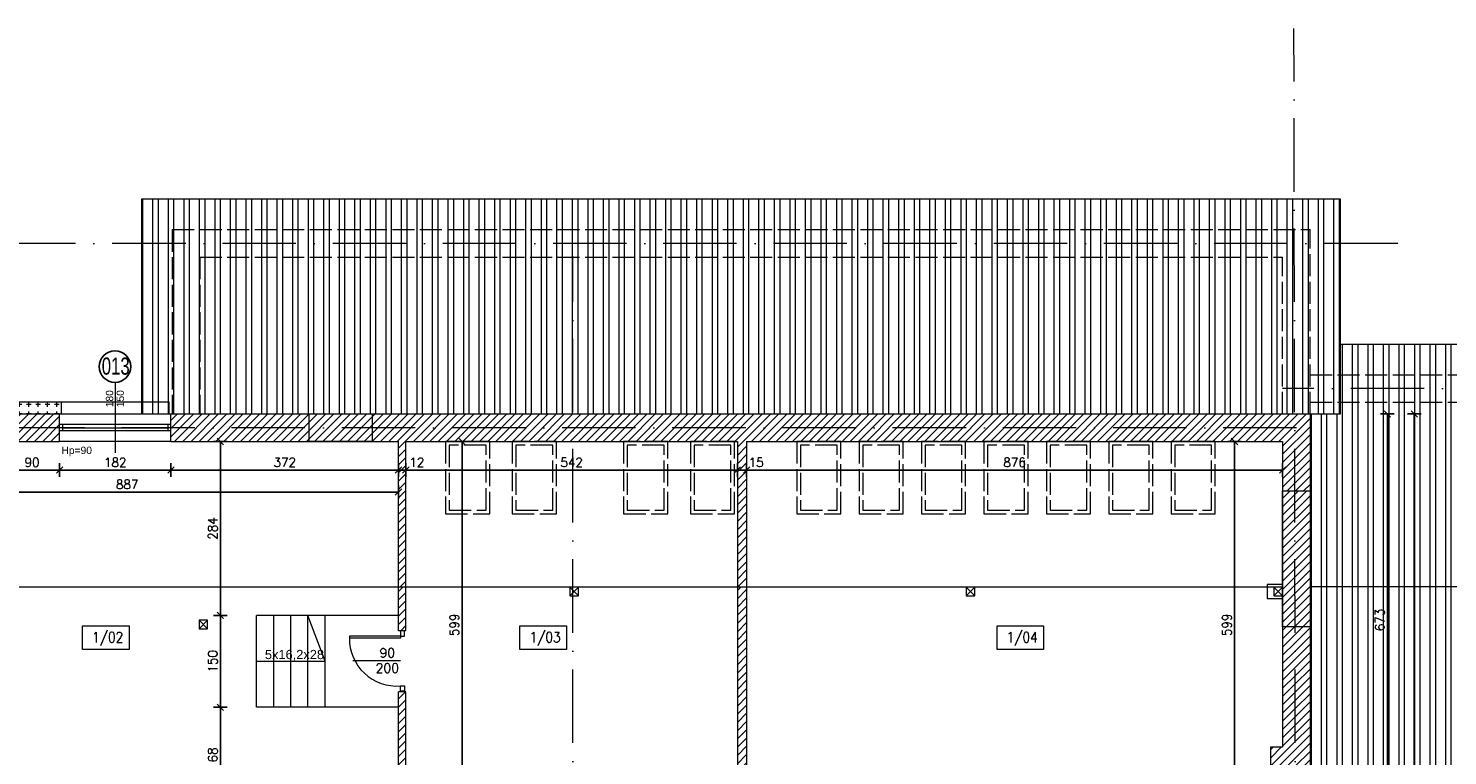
# Model space of a CAD drawing. Header units: millimetres. Extents: x -37273 to 136949, y -1495242345 to -598.
# Tile 11 of 38: x 41573 to 43893, y -21429 to -20241. Entities that reach past the tile are written whole.
import ezdxf

# ---------------------------------------------------------------- set-up
doc = ezdxf.new("R2010")
doc.units = ezdxf.units.MM
doc.linetypes.add('ACAD_ISO02W100', pattern=[15, 12, -3])
doc.linetypes.add('ACAD_ISO10W100', pattern=[18, 12, -3, 0, -3])
for name, color, linetype, lineweight in [('A-DRZ', 3, 'Continuous', 13), ('A-OKN', 3, 'Continuous', 13), ('F-BIL-OP', 103, 'Continuous', 9), ('urządzenia', 252, 'Continuous', 0), ('wymiarowannie', 253, 'Continuous', 5), ('ściany', 190, 'Continuous', 25)]:
    doc.layers.add(name, color=color, linetype=linetype, lineweight=lineweight)
for name, color, linetype in [('OPISY', 4, 'Continuous'), ('wym', 1, 'Continuous'), ('ściana', 7, 'Continuous')]:
    doc.layers.add(name, color=color, linetype=linetype)
doc.styles.add('arial12', font='arial.ttf', dxfattribs={"height": 12})
doc.styles.add('op2', font='arial.ttf')
doc.styles.add('SIMPLEX', font='simplex', dxfattribs={"width": 0.85})
doc.styles.get("Standard").update_dxf_attribs({"font": 'arial.ttf'})
doc.styles.add('WYM_50', font='simplex.shx', dxfattribs={"width": 0.95})
doc.dimstyles.new('50', dxfattribs={"dimtxt": 15, "dimasz": 0.15, "dimexe": 13, "dimexo": 30, "dimgap": 5, "dimtad": 1, "dimdec": 0, "dimrnd": 0.5, "dimzin": 1, "dimdsep": 46, "dimtxsty": 'WYM_50', "dimblk": 'A', "dimcen": 3, "dimdle": 5, "dimse1": 1, "dimse2": 1, "dimclrd": 256, "dimclre": 256, "dimclrt": 2, "dimaunit": 1, "dimadec": 0, "dimazin": 0, "dimtfac": 0.32, "dimtdec": 0, "dimtix": 1, "dimtmove": 1, "dimatfit": 3, "dimldrblk": 'A', "dimfxl": 1, "dimtvp": 0.08, "dimtolj": 1, "dimtzin": 1, "dimarcsym": 0})

# ---------------------------------------------------------------- blocks, each defined once
blk = doc.blocks.new('A')
at = {"color": 7, "linetype": 'Continuous'}
blk.add_line((-35, -35), (35, 35), dxfattribs=at)
at = {"color": 1, "linetype": 'Continuous'}
blk.add_line((0, 74), (0, -74), dxfattribs=at)
blk = doc.blocks.new('*D2581')
at = {"layer": 'Defpoints', "color": 0, "lineweight": 13, "ltscale": 3}
for p in [(42190, -20932.4), (42732, -20932.4), (42732, -20962.2)]:
    blk.add_point(p, dxfattribs=at)
at = {"layer": 'wym', "lineweight": -2}
blk.add_line((42190.1, -20962.2), (42731.8, -20962.2), dxfattribs=at)
at = {"layer": 'wym', "lineweight": -2, "ltscale": 3, "xscale": 0.15, "yscale": 0.15, "zscale": 0.15, "rotation": 180}
blk.add_blockref('A', (42190, -20962.2), dxfattribs=at)
at = {"layer": 'wym', "lineweight": -2, "ltscale": 3, "xscale": 0.15, "yscale": 0.15, "zscale": 0.15}
blk.add_blockref('A', (42732, -20962.2), dxfattribs=at)
at = {"layer": 'wym', "color": 2, "ltscale": 3, "insert": (42461, -20949.7), "char_height": 15, "attachment_point": 5, "style": 'WYM_50'}
blk.add_mtext('\\A1;542', dxfattribs=at)
blk = doc.blocks.new('*D2578')
at = {"layer": 'Defpoints', "color": 0, "lineweight": 13, "ltscale": 3}
for p in [(41624, -20905), (41806, -20905), (41806, -20962.2)]:
    blk.add_point(p, dxfattribs=at)
at = {"layer": 'wym', "lineweight": -2}
blk.add_line((41624.1, -20962.2), (41805.8, -20962.2), dxfattribs=at)
at = {"layer": 'wym', "lineweight": -2, "ltscale": 3, "xscale": 0.15, "yscale": 0.15, "zscale": 0.15, "rotation": 180}
blk.add_blockref('A', (41624, -20962.2), dxfattribs=at)
at = {"layer": 'wym', "lineweight": -2, "ltscale": 3, "xscale": 0.15, "yscale": 0.15, "zscale": 0.15}
blk.add_blockref('A', (41806, -20962.2), dxfattribs=at)
at = {"layer": 'wym', "color": 2, "ltscale": 3, "insert": (41715, -20949.7), "char_height": 15, "attachment_point": 5, "style": 'WYM_50'}
blk.add_mtext('\\A1;182', dxfattribs=at)
blk = doc.blocks.new('*D2584')
at = {"layer": 'Defpoints', "color": 0, "lineweight": 13, "ltscale": 3}
for p in [(41291, -21012.4), (42178, -20998.1), (42178, -21012.4)]:
    blk.add_point(p, dxfattribs=at)
at = {"layer": 'wym', "lineweight": -2}
blk.add_line((41291.1, -20998.1), (42177.8, -20998.1), dxfattribs=at)
at = {"layer": 'wym', "lineweight": -2, "ltscale": 3, "xscale": 0.15, "yscale": 0.15, "zscale": 0.15, "rotation": 180}
blk.add_blockref('A', (41291, -20998.1), dxfattribs=at)
at = {"layer": 'wym', "lineweight": -2, "ltscale": 3, "xscale": 0.15, "yscale": 0.15, "zscale": 0.15}
blk.add_blockref('A', (42178, -20998.1), dxfattribs=at)
at = {"layer": 'wym', "color": 2, "ltscale": 3, "insert": (41734.5, -20985.6), "char_height": 15, "attachment_point": 5, "style": 'WYM_50'}
blk.add_mtext('\\A1;887', dxfattribs=at)
blk = doc.blocks.new('*D2577')
at = {"layer": 'Defpoints', "color": 0, "lineweight": 13, "ltscale": 3}
for p in [(41534, -20905), (41624, -20905), (41624, -20962.2)]:
    blk.add_point(p, dxfattribs=at)
at = {"layer": 'wym', "lineweight": -2}
blk.add_line((41534.1, -20962.2), (41623.8, -20962.2), dxfattribs=at)
at = {"layer": 'wym', "lineweight": -2, "ltscale": 3, "xscale": 0.15, "yscale": 0.15, "zscale": 0.15, "rotation": 180}
blk.add_blockref('A', (41534, -20962.2), dxfattribs=at)
at = {"layer": 'wym', "lineweight": -2, "ltscale": 3, "xscale": 0.15, "yscale": 0.15, "zscale": 0.15}
blk.add_blockref('A', (41624, -20962.2), dxfattribs=at)
at = {"layer": 'wym', "color": 2, "ltscale": 3, "insert": (41579, -20949.7), "char_height": 15, "attachment_point": 5, "style": 'WYM_50'}
blk.add_mtext('\\A1;90', dxfattribs=at)
blk = doc.blocks.new('DRZWI80')
at = {"layer": 'A-DRZ', "extrusion": (0, 0, -1)}
for points in [[(-63186.5, 25780.3), (-63183.5, 25780.3), (-63183.5, 25856.3)], [(-63186.5, 25856.3), (-63183.5, 25856.3)]]:
    blk.add_lwpolyline(points, dxfattribs=at)
at = {"layer": 'A-DRZ'}
for points in [[(63186.5, 25780.3), (63186.5, 25856.3)], [(63149.5, 25780.3), (63149.5, 25851.4)]]:
    blk.add_lwpolyline(points, dxfattribs=at)
for points in [[(63104.5, 25774.3), (63104.5, 25780.3), (63112.5, 25780.3), (63112.5, 25774.3)], [(63194.5, 25774.3), (63194.5, 25780.3), (63186.5, 25780.3), (63186.5, 25774.3)]]:
    blk.add_lwpolyline(points, close=True, dxfattribs=at)
at = {"layer": 'A-DRZ', "color": 1}
blk.add_arc((63182.8, 25785.8), 70.5, 89.4084, 184.4877, dxfattribs=at)
blk = doc.blocks.new('GFT43')
at = {"layer": 'A-DRZ'}
blk.add_blockref('DRZWI80', (-63194.5, -25774.3), dxfattribs=at)
blk = doc.blocks.new('*D2579')
at = {"layer": 'Defpoints', "color": 0, "lineweight": 13, "ltscale": 3}
for p in [(41806, -20915.6), (42178, -20915.6), (42178, -20962.2)]:
    blk.add_point(p, dxfattribs=at)
at = {"layer": 'wym', "lineweight": -2}
blk.add_line((41806.1, -20962.2), (42177.8, -20962.2), dxfattribs=at)
at = {"layer": 'wym', "lineweight": -2, "ltscale": 3, "xscale": 0.15, "yscale": 0.15, "zscale": 0.15, "rotation": 180}
blk.add_blockref('A', (41806, -20962.2), dxfattribs=at)
at = {"layer": 'wym', "lineweight": -2, "ltscale": 3, "xscale": 0.15, "yscale": 0.15, "zscale": 0.15}
blk.add_blockref('A', (42178, -20962.2), dxfattribs=at)
at = {"layer": 'wym', "color": 2, "ltscale": 3, "insert": (41992, -20949.7), "char_height": 15, "attachment_point": 5, "style": 'WYM_50'}
blk.add_mtext('\\A1;372', dxfattribs=at)
blk = doc.blocks.new('*D2587')
at = {"layer": 'Defpoints', "color": 0, "lineweight": 13, "ltscale": 3}
for p in [(41942.1, -21349.6), (41886.9, -21517.6), (41942.1, -21517.6)]:
    blk.add_point(p, dxfattribs=at)
at = {"layer": 'wym', "lineweight": -2}
blk.add_line((41886.9, -21349.7), (41886.9, -21517.4), dxfattribs=at)
at = {"layer": 'wym', "lineweight": -2, "ltscale": 3, "xscale": 0.15, "yscale": 0.15, "zscale": 0.15}
for p, rotation in [((41886.9, -21349.6), 90), ((41886.9, -21517.6), 270)]:
    blk.add_blockref('A', p, dxfattribs=dict(at, rotation=rotation))
at = {"layer": 'wym', "color": 2, "ltscale": 3, "insert": (41874.4, -21433.6), "char_height": 15, "attachment_point": 5, "rotation": 90, "style": 'WYM_50'}
blk.add_mtext('\\A1;168', dxfattribs=at)
blk = doc.blocks.new('*D2586')
at = {"layer": 'Defpoints', "color": 0, "lineweight": 13, "ltscale": 3}
for p in [(41942.1, -21199.6), (41886.9, -21349.6), (41942.1, -21349.6)]:
    blk.add_point(p, dxfattribs=at)
at = {"layer": 'wym', "lineweight": -2}
blk.add_line((41886.9, -21199.7), (41886.9, -21349.4), dxfattribs=at)
at = {"layer": 'wym', "lineweight": -2, "ltscale": 3, "xscale": 0.15, "yscale": 0.15, "zscale": 0.15}
for p, rotation in [((41886.9, -21199.6), 90), ((41886.9, -21349.6), 270)]:
    blk.add_blockref('A', p, dxfattribs=dict(at, rotation=rotation))
at = {"layer": 'wym', "color": 2, "ltscale": 3, "insert": (41874.4, -21274.6), "char_height": 15, "attachment_point": 5, "rotation": 90, "style": 'WYM_50'}
blk.add_mtext('\\A1;150', dxfattribs=at)
blk = doc.blocks.new('*D2585')
at = {"layer": 'Defpoints', "color": 0, "lineweight": 13, "ltscale": 3}
for p in [(41935.1, -20915.6), (41886.9, -21199.6), (41935.1, -21199.6)]:
    blk.add_point(p, dxfattribs=at)
at = {"layer": 'wym', "lineweight": -2}
blk.add_line((41886.9, -20915.7), (41886.9, -21199.4), dxfattribs=at)
at = {"layer": 'wym', "lineweight": -2, "ltscale": 3, "xscale": 0.15, "yscale": 0.15, "zscale": 0.15}
for p, rotation in [((41886.9, -20915.6), 90), ((41886.9, -21199.6), 270)]:
    blk.add_blockref('A', p, dxfattribs=dict(at, rotation=rotation))
at = {"layer": 'wym', "color": 2, "ltscale": 3, "insert": (41874.4, -21057.6), "char_height": 15, "attachment_point": 5, "rotation": 90, "style": 'WYM_50'}
blk.add_mtext('\\A1;284', dxfattribs=at)
blk = doc.blocks.new('*D2580')
at = {"layer": 'Defpoints', "color": 0, "lineweight": 13, "ltscale": 3}
for p in [(42178, -20932.4), (42190, -20932.4), (42190, -20962.2)]:
    blk.add_point(p, dxfattribs=at)
at = {"layer": 'wym', "lineweight": -2}
for p, q in [((42178.1, -20962.2), (42189.8, -20962.2)), ((42190, -20962.2), (42223.1, -20962.2))]:
    blk.add_line(p, q, dxfattribs=at)
at = {"layer": 'wym', "lineweight": -2, "ltscale": 3, "xscale": 0.15, "yscale": 0.15, "zscale": 0.15, "rotation": 180}
blk.add_blockref('A', (42178, -20962.2), dxfattribs=at)
at = {"layer": 'wym', "lineweight": -2, "ltscale": 3, "xscale": 0.15, "yscale": 0.15, "zscale": 0.15}
blk.add_blockref('A', (42190, -20962.2), dxfattribs=at)
at = {"layer": 'wym', "color": 2, "ltscale": 3, "insert": (42207.9, -20949.7), "char_height": 15, "attachment_point": 5, "style": 'WYM_50'}
blk.add_mtext('\\A1;12', dxfattribs=at)
blk = doc.blocks.new('*D2590')
at = {"layer": 'Defpoints', "color": 0, "lineweight": 13, "ltscale": 3}
for p in [(42238.1, -20915.6), (42238.1, -21514.6), (42281.8, -21514.6)]:
    blk.add_point(p, dxfattribs=at)
at = {"layer": 'wym', "lineweight": -2}
blk.add_line((42281.8, -20915.7), (42281.8, -21514.4), dxfattribs=at)
at = {"layer": 'wym', "lineweight": -2, "ltscale": 3, "xscale": 0.15, "yscale": 0.15, "zscale": 0.15}
for p, rotation in [((42281.8, -20915.6), 90), ((42281.8, -21514.6), 270)]:
    blk.add_blockref('A', p, dxfattribs=dict(at, rotation=rotation))
at = {"layer": 'wym', "color": 2, "ltscale": 3, "insert": (42269.3, -21215.1), "char_height": 15, "attachment_point": 5, "rotation": 90, "style": 'WYM_50'}
blk.add_mtext('\\A1;599', dxfattribs=at)
blk = doc.blocks.new('*D2583')
at = {"layer": 'Defpoints', "color": 0, "lineweight": 13, "ltscale": 3}
for p in [(42747, -20935.1), (43623, -20935.1), (43623, -20962.2)]:
    blk.add_point(p, dxfattribs=at)
at = {"layer": 'wym', "lineweight": -2}
blk.add_line((42747.1, -20962.2), (43622.8, -20962.2), dxfattribs=at)
at = {"layer": 'wym', "lineweight": -2, "ltscale": 3, "xscale": 0.15, "yscale": 0.15, "zscale": 0.15, "rotation": 180}
blk.add_blockref('A', (42747, -20962.2), dxfattribs=at)
at = {"layer": 'wym', "lineweight": -2, "ltscale": 3, "xscale": 0.15, "yscale": 0.15, "zscale": 0.15}
blk.add_blockref('A', (43623, -20962.2), dxfattribs=at)
at = {"layer": 'wym', "color": 2, "ltscale": 3, "insert": (43185, -20949.7), "char_height": 15, "attachment_point": 5, "style": 'WYM_50'}
blk.add_mtext('\\A1;876', dxfattribs=at)
blk = doc.blocks.new('*D2582')
at = {"layer": 'Defpoints', "color": 0, "lineweight": 13, "ltscale": 3}
for p in [(42732, -20946.6), (42747, -20946.6), (42747, -20962.2)]:
    blk.add_point(p, dxfattribs=at)
at = {"layer": 'wym', "lineweight": -2}
for p, q in [((42732.1, -20962.2), (42746.8, -20962.2)), ((42747, -20962.2), (42777.8, -20962.2))]:
    blk.add_line(p, q, dxfattribs=at)
at = {"layer": 'wym', "lineweight": -2, "ltscale": 3, "xscale": 0.15, "yscale": 0.15, "zscale": 0.15, "rotation": 180}
blk.add_blockref('A', (42732, -20962.2), dxfattribs=at)
at = {"layer": 'wym', "lineweight": -2, "ltscale": 3, "xscale": 0.15, "yscale": 0.15, "zscale": 0.15}
blk.add_blockref('A', (42747, -20962.2), dxfattribs=at)
at = {"layer": 'wym', "color": 2, "ltscale": 3, "insert": (42762.6, -20949.7), "char_height": 15, "attachment_point": 5, "style": 'WYM_50'}
blk.add_mtext('\\A1;15', dxfattribs=at)
blk = doc.blocks.new('*D2601')
at = {"layer": 'Defpoints', "color": 0, "lineweight": 13, "ltscale": 3}
for p in [(43668, -20870.6), (43668, -21543.6), (43794.4, -21543.6)]:
    blk.add_point(p, dxfattribs=at)
at = {"layer": 'wym', "lineweight": -2}
blk.add_line((43794.4, -20870.7), (43794.4, -21543.4), dxfattribs=at)
at = {"layer": 'wym', "lineweight": -2, "ltscale": 3, "xscale": 0.15, "yscale": 0.15, "zscale": 0.15}
for p, rotation in [((43794.4, -20870.6), 90), ((43794.4, -21543.6), 270)]:
    blk.add_blockref('A', p, dxfattribs=dict(at, rotation=rotation))
at = {"layer": 'wym', "color": 2, "ltscale": 3, "insert": (43781.9, -21207.1), "char_height": 15, "attachment_point": 5, "rotation": 90, "style": 'WYM_50'}
blk.add_mtext('\\A1;673', dxfattribs=at)
blk = doc.blocks.new('*D2607')
at = {"layer": 'Defpoints', "color": 0, "lineweight": 13, "ltscale": 3}
for p in [(43544.5, -20915.6), (43544.5, -21514.6), (43544.5, -21514.6)]:
    blk.add_point(p, dxfattribs=at)
at = {"layer": 'wym', "lineweight": -2}
blk.add_line((43544.5, -20915.7), (43544.5, -21514.4), dxfattribs=at)
at = {"layer": 'wym', "lineweight": -2, "ltscale": 3, "xscale": 0.15, "yscale": 0.15, "zscale": 0.15}
for p, rotation in [((43544.5, -20915.6), 90), ((43544.5, -21514.6), 270)]:
    blk.add_blockref('A', p, dxfattribs=dict(at, rotation=rotation))
at = {"layer": 'wym', "color": 2, "ltscale": 3, "insert": (43532, -21215.1), "char_height": 15, "attachment_point": 5, "rotation": 90, "style": 'WYM_50'}
blk.add_mtext('\\A1;599', dxfattribs=at)
blk = doc.blocks.new('*D2604')
at = {"layer": 'Defpoints', "color": 0, "lineweight": 13, "ltscale": 3}
for p in [(43805.4, -20870.6), (43805.4, -22423.6), (43838.4, -22423.6)]:
    blk.add_point(p, dxfattribs=at)
at = {"layer": 'wym', "lineweight": -2}
blk.add_line((43838.4, -20870.7), (43838.4, -22423.4), dxfattribs=at)
at = {"layer": 'wym', "lineweight": -2, "ltscale": 3, "xscale": 0.15, "yscale": 0.15, "zscale": 0.15}
for p, rotation in [((43838.4, -20870.6), 90), ((43838.4, -22423.6), 270)]:
    blk.add_blockref('A', p, dxfattribs=dict(at, rotation=rotation))
at = {"layer": 'wym', "color": 2, "ltscale": 3, "insert": (43825.9, -21647.1), "char_height": 15, "attachment_point": 5, "rotation": 90, "style": 'WYM_50'}
blk.add_mtext('\\A1;1553', dxfattribs=at)

msp = doc.modelspace()

# ---------------------------------------------------------------- hatches: boundary and pattern name
at = {"layer": 'wymiarowannie', "lineweight": 13, "ltscale": 3}
h = msp.add_hatch(dxfattribs=at)
h.set_pattern_fill('STEEL', color=252, scale=8, angle=45)
h.set_pattern_definition([(90, (41836.378, -14602.6), (-25.4, 0), []), (90, (41827.398, -14593.618), (-25.4, 0), [])])
h.paths.add_polyline_path([(41808, -20870.55), (41808, -20592.05), (43642.31, -20592.05), (43642.73, -20829.05), (43623, -20829.05), (43623, -20614.55), (41853, -20614.55), (41853, -20870.55)])
h.paths.add_polyline_path([(42463, -20870.55), (42463, -20614.55), (43623, -20614.55), (43623, -20870.55)])
h.paths.add_polyline_path([(41853, -20870.55), (41853, -20614.55), (42463, -20614.55), (42463, -20870.55)])
h.paths.add_polyline_path([(41758, -20592.05), (41758, -20519.55), (43642.18, -20519.55), (43642.27, -20569.55), (41808, -20569.55), (41808, -20592.05)])
h.paths.add_polyline_path([(41808, -20592.05), (41808, -20569.55), (43642.27, -20569.55), (43642.31, -20592.05)])
h.paths.add_polyline_path([(41758, -20592.05), (41808, -20592.05), (41808, -20870.55), (41806, -20870.55), (41758, -20870.55)])
h.paths.add_polyline_path([(43668, -20806.55), (43668, -20592.05), (43718, -20592.05), (43718, -20806.55)])
h.paths.add_polyline_path([(43642.73, -20829.05), (43642.31, -20592.05), (43668, -20592.05), (43668, -20829.05)])
h.paths.add_polyline_path([(43642.18, -20519.55), (43718, -20519.55), (43718, -20569.55), (43718, -20592.05), (43668, -20592.05), (43668, -20569.55), (43642.27, -20569.55)])
h.paths.add_polyline_path([(43668, -20851.55), (43668, -20829.05), (43718, -20829.05), (43718, -20851.55)])
h.paths.add_polyline_path([(43668, -20829.05), (43668, -20806.55), (43718, -20806.55), (43718, -20829.05)])
h.paths.add_polyline_path([(43642.73, -20829.05), (43668, -20829.05), (43668, -20870.55), (43642.8, -20870.55)])
h.paths.add_polyline_path([(43668, -20870.55), (43668, -20851.55), (43718, -20851.55), (43718, -20870.55)])
h.paths.add_polyline_path([(43623, -20870.55), (43623, -20829.05), (43642.73, -20829.05), (43642.8, -20870.55)])
h.paths.add_polyline_path([(43642.27, -20569.55), (43668, -20569.55), (43668, -20592.05), (43642.31, -20592.05)])
h = msp.add_hatch(dxfattribs=at)
h.set_pattern_fill('STEEL', color=252, scale=8, angle=45)
h.set_pattern_definition([(90, (43746.378, -15331.6), (-25.4, 0), []), (90, (43737.398, -15322.618), (-25.4, 0), [])])
h.paths.add_polyline_path([(43668, -21527.05), (43668, -21504.55), (44446, -21504.55), (44446, -21153.05), (44466.5, -21153.05), (44467.12, -21527.05)])
h.paths.add_polyline_path([(43668, -21504.55), (43668, -21153.05), (44446, -21153.05), (44446, -21504.55)])
h.paths.add_polyline_path([(43718, -20851.55), (43718, -20829.05), (44465.97, -20829.05), (44466.5, -21153.05), (44446, -21153.05), (44446, -20851.55)])
h.paths.add_polyline_path([(43668, -21153.05), (43668, -20870.55), (43718, -20870.55), (43718, -20851.55), (44446, -20851.55), (44446, -21153.05)])
h.paths.add_polyline_path([(43817, -21599.55), (43668, -21599.55), (43668, -21549.55), (44467.15, -21549.55), (44467.24, -21599.55)])
h.paths.add_polyline_path([(43718, -20756.55), (44465.85, -20756.55), (44465.93, -20806.55), (43718, -20806.55)])
h.paths.add_polyline_path([(44491, -21527.05), (44491, -21153.05), (44541, -21153.05), (44541, -21527.05)])
h.paths.add_polyline_path([(43668, -21549.55), (43668, -21543.55), (43668, -21527.05), (44467.12, -21527.05), (44467.15, -21549.55)])
h.paths.add_polyline_path([(43718, -20829.05), (43718, -20806.55), (44465.93, -20806.55), (44465.97, -20829.05)])
h.paths.add_polyline_path([(44491, -21153.05), (44491, -20829.05), (44541, -20829.05), (44541, -21153.05)])
h.paths.add_polyline_path([(44466.5, -21153.05), (44491, -21153.05), (44491, -21527.05), (44467.12, -21527.05)])
h.paths.add_polyline_path([(44465.97, -20829.05), (44491, -20829.05), (44491, -21153.05), (44466.5, -21153.05)])
h.paths.add_polyline_path([(44465.85, -20756.55), (44491, -20756.55), (44541, -20756.55), (44541, -20829.05), (44491, -20829.05), (44491, -20806.55), (44465.93, -20806.55)])
h.paths.add_polyline_path([(44467.15, -21549.55), (44491, -21549.55), (44491, -21527.05), (44541, -21527.05), (44541, -21549.55), (44541, -21599.55), (44467.24, -21599.55)])
h.paths.add_polyline_path([(44465.93, -20806.55), (44491, -20806.55), (44491, -20829.05), (44465.97, -20829.05)])
h.paths.add_polyline_path([(44467.12, -21527.05), (44491, -21527.05), (44491, -21549.55), (44467.15, -21549.55)])
h.paths.add_polyline_path([(43793.11, -21184.98), (43793.11, -21229.12), (43770.61, -21229.12), (43770.61, -21184.98)], flags=24)
h.paths.add_polyline_path([(43793.11, -21576.34), (43793.11, -21617.76), (43770.61, -21617.76), (43770.61, -21576.34)], flags=9)
h = msp.add_hatch(dxfattribs=at)
h.set_pattern_fill('CROSS', color=1, scale=0.6, angle=45)
h.set_pattern_definition([(90, (-14158.83, -10.478), (-15.24, 0), [7.62, -7.62]), (180, (-14155.02, -6.668), (0, -15.24), [7.62, -7.62])])
h.paths.add_polyline_path([(41534, -20870.55), (41624, -20870.55), (41627, -20870.55), (41627, -20850.55), (41531, -20850.55), (41531, -20870.55)])
h.paths.add_polyline_path([(41354, -20870.55), (41357, -20870.55), (41357, -20850.55), (41291, -20850.55), (41291, -20870.55)])
h = msp.add_hatch(dxfattribs=at)
h.set_pattern_fill('ANSI31', color=5, scale=3)
h.set_pattern_definition([(45, (41290.995, -21153.551), (-6.735192, 6.735192), [])])
h.paths.add_polyline_path([(42463, -20915.55), (42463, -20893.05), (43642.84, -20893.05), (43643.03, -20996.27), (43623, -20996.27), (43623, -20915.55), (42747, -20915.55), (42747, -21153.55), (42732, -21153.55), (42732, -20915.55)])
h.paths.add_polyline_path([(42135, -20915.55), (42135, -20893.05), (42463, -20893.05), (42463, -20915.55), (42190, -20915.55), (42190, -21153.55), (42178, -21153.55), (42178, -20915.55)])
h.paths.add_polyline_path([(42463, -20893.05), (42463, -20870.55), (43642.8, -20870.55), (43642.84, -20893.05)])
h.paths.add_polyline_path([(42135, -20893.05), (42135, -20870.55), (42463, -20870.55), (42463, -20893.05)])
h.paths.add_polyline_path([(41806, -20893.05), (41806, -20870.55), (41808, -20870.55), (42032.05, -20870.55), (42032.05, -20893.05)])
h.paths.add_polyline_path([(41806, -20915.55), (41806, -20893.05), (42032.05, -20893.05), (42032.05, -20915.55)])
h.paths.add_polyline_path([(43642.84, -20893.05), (43642.8, -20870.55), (43668, -20870.55), (43668, -20996.27), (43643.03, -20996.27)])
h.paths.add_polyline_path([(42032.05, -20893.05), (42135, -20893.05), (42135, -20915.55), (42032.05, -20915.55)])
h.paths.add_polyline_path([(42032.05, -20893.05), (42032.05, -20870.55), (42135, -20870.55), (42135, -20893.05)])
h.paths.add_polyline_path([(41534, -20915.55), (41534, -20893.05), (41624, -20893.05), (41624, -20915.55)])
h.paths.add_polyline_path([(41534, -20893.05), (41534, -20870.55), (41624, -20870.55), (41624, -20893.05)])
h.paths.add_polyline_path([(41291, -20915.55), (41291, -20893.05), (41354, -20893.05), (41354, -20915.55)])
h.paths.add_polyline_path([(41291, -20893.05), (41291, -20870.55), (41354, -20870.55), (41354, -20893.05)])
h = msp.add_hatch(dxfattribs=at)
h.set_pattern_fill('ANSI31', color=5, scale=3)
h.set_pattern_definition([(45, (41630.995, -21559.551), (-6.73519, 6.73519), [])])
h.paths.add_polyline_path([(42463, -21543.55), (42463, -21514.55), (42732, -21514.55), (42732, -21153.55), (42747, -21153.55), (42747, -21514.55), (43331, -21514.55), (43331, -21543.55), (42537, -21543.55), (42537, -21559.55), (42525, -21559.55), (42525, -21543.55)])
h.paths.add_polyline_path([(41631, -21529.55), (41631, -21517.55), (42178, -21517.55), (42178, -21324.55), (42190, -21324.55), (42190, -21514.55), (42463, -21514.55), (42463, -21543.55), (42135, -21543.55), (42135, -21529.55)])
h.paths.add_polyline_path([(43431, -21543.55), (43431, -21514.55), (43604, -21514.55), (43604, -21414.55), (43623, -21414.55), (43623, -21218.25), (43643.42, -21218.25), (43644, -21543.55)])
h.paths.add_polyline_path([(43643.97, -21527.05), (43643.42, -21218.25), (43668, -21218.25), (43668, -21527.05)])
h.paths.add_polyline_path([(43643.03, -20996.27), (43668, -20996.27), (43668, -21218.25), (43643.42, -21218.25)])
h.paths.add_polyline_path([(43623, -21218.25), (43623, -20996.27), (43643.03, -20996.27), (43643.42, -21218.25)])
h.paths.add_polyline_path([(42178, -21153.55), (42190, -21153.55), (42190, -21224.55), (42178, -21224.55)])
h.paths.add_polyline_path([(43644, -21543.55), (43668, -21543.55), (43668, -21527.05), (43643.97, -21527.05)])
h.paths.add_polyline_path([(43543.2, -21514.1), (43543.2, -21544), (43520.7, -21544), (43520.7, -21514.1)], flags=9)

# ---------------------------------------------------------------- linework, layer by layer
at = {"layer": 'A-OKN'}
for p, q in [((41806, -20888.05), (41624, -20888.05)), ((41806, -20888.05), (41624, -20888.05)), ((41806, -20898.05), (41624, -20898.05)), ((41806, -20898.05), (41624, -20898.05)), ((41629, -20888.05), (41629, -20898.05)), ((41629, -20888.05), (41629, -20898.05)), ((41629, -20893.05), (41801, -20893.05)), ((41629, -20893.05), (41801, -20893.05)), ((41801, -20888.05), (41801, -20898.05)), ((41801, -20888.05), (41801, -20898.05)), ((41806, -20915.55), (41624, -20915.55))]:
    msp.add_line(p, q, dxfattribs=at)
for points in [[(41627, -20850.55), (41803, -20850.55)], [(41624, -20870.55), (41806, -20870.55)]]:
    msp.add_lwpolyline(points, dxfattribs=at)
at = {"layer": 'F-BIL-OP', "color": 0}
for points in [[(41661.63, -21216.9), (41737.58, -21216.9), (41737.58, -21255.29), (41661.63, -21255.29)], [(42376.54, -21216.9), (42452.49, -21216.9), (42452.49, -21255.29), (42376.54, -21255.29)], [(43156.36, -21216.9), (43232.31, -21216.9), (43232.31, -21255.29), (43156.36, -21255.29)]]:
    msp.add_lwpolyline(points, close=True, dxfattribs=at)
at = {"layer": 'wymiarowannie', "color": 251, "linetype": 'ACAD_ISO10W100', "lineweight": 13, "ltscale": 10}
for p, q in [((43646, -22668.72), (43641.68, -20240.86)), ((43811.27, -20592.05), (40380.11, -20592.05)), ((42463, -22668.72), (42463, -20612.74)), ((44754.9, -20829.05), (43623, -20829.05)), ((43646, -20893.05), (40380.11, -20893.05))]:
    msp.add_line(p, q, dxfattribs=at)
at = {"layer": 'wymiarowannie', "color": 252, "linetype": 'ACAD_ISO02W100', "lineweight": 13, "ltscale": 3}
for p, q in [((41808, -20569.55), (43668, -20569.55)), ((41808, -20569.55), (41808, -20870.55)), ((43668, -20870.55), (43668, -20569.55)), ((41853, -20614.55), (43623, -20614.55)), ((41853, -20614.55), (41853, -20870.55)), ((43623, -20870.55), (43623, -20614.55)), ((43668, -20806.55), (44491, -20806.55)), ((43668, -20851.55), (44446, -20851.55))]:
    msp.add_line(p, q, dxfattribs=at)
at = {"layer": 'wymiarowannie', "ltscale": 3}
msp.add_line((41715, -20818.97), (41715, -20934.29), dxfattribs=at)
at = {"layer": 'wymiarowannie', "color": 5, "lineweight": 13, "ltscale": 3}
for p, q in [((43668, -20870.55), (43718, -20870.55)), ((42472, -21153.55), (42458, -21167.55)), ((42458, -21153.55), (42472, -21167.55)), ((43106, -21153.55), (43120, -21167.55)), ((43120, -21153.55), (43106, -21167.55)), ((43609, -21153.55), (43623, -21167.55)), ((43623, -21153.55), (43609, -21167.55)), ((44541, -21153.05), (43668, -21153.05)), ((42178, -21199.55), (41946, -21199.55)), ((41946, -21349.55), (41946, -21199.55)), ((41974, -21349.55), (41974, -21199.55)), ((42002, -21349.55), (42002, -21199.55)), ((42058, -21274.55), (42030, -21199.55)), ((42030, -21349.55), (42030, -21199.55)), ((42058, -21349.55), (42058, -21199.55)), ((41852, -21207.55), (41866, -21221.55)), ((41866, -21207.55), (41852, -21221.55)), ((41946, -21274.55), (42058, -21274.55)), ((42178, -21349.55), (41946, -21349.55))]:
    msp.add_line(p, q, dxfattribs=at)
at = {"layer": 'wymiarowannie', "color": 252, "lineweight": 13, "ltscale": 3}
msp.add_line((43623, -21153.55), (41291, -21153.55), dxfattribs=at)
at = {"layer": 'wymiarowannie', "color": 1, "lineweight": 13, "ltscale": 3}
for p, q in [((42190, -21224.55), (42178, -21224.55)), ((42190, -21324.55), (42178, -21324.55)), ((42190, -21324.55), (42178, -21324.55))]:
    msp.add_line(p, q, dxfattribs=at)
at = {"layer": 'wymiarowannie', "color": 5, "lineweight": 13, "ltscale": 3}
for points in [[(43718, -20870.55), (43718, -20569.55), (43718, -20519.55), (41758, -20519.55), (41758, -20519.55), (41758, -20870.55)], [(43718, -20756.55), (43718, -20756.55), (44491, -20756.55), (44541, -20756.55), (44541, -21549.55), (44541, -21599.55), (43668, -21599.55)]]:
    msp.add_lwpolyline(points, dxfattribs=at)
at = {"layer": 'wymiarowannie', "color": 200, "lineweight": 13, "ltscale": 3}
for points in [[(42135, -20915.55), (42032.05, -20915.55), (42032.05, -20870.55), (42135, -20870.55)], [(43623, -20996.27), (43668, -20996.27), (43668, -21218.25), (43623, -21218.25)]]:
    msp.add_lwpolyline(points, close=True, dxfattribs=at)
at = {"layer": 'wymiarowannie', "color": 252, "linetype": 'ACAD_ISO02W100', "lineweight": 13, "ltscale": 3}
for points in [[(42255, -21033.55), (42327, -21033.55), (42327, -20915.55), (42255, -20915.55), (42255, -21033.55)], [(42364, -21033.55), (42436, -21033.55), (42436, -20915.55), (42364, -20915.55), (42364, -21033.55)], [(42546, -21033.55), (42618, -21033.55), (42618, -20915.55), (42546, -20915.55), (42546, -21033.55)], [(42655, -21033.55), (42727, -21033.55), (42727, -20915.55), (42655, -20915.55), (42655, -21033.55)], [(42829, -21033.55), (42901, -21033.55), (42901, -20915.55), (42829, -20915.55), (42829, -21033.55)], [(42931, -21033.55), (43003, -21033.55), (43003, -20915.55), (42931, -20915.55), (42931, -21033.55)], [(43033, -21033.55), (43105, -21033.55), (43105, -20915.55), (43033, -20915.55), (43033, -21033.55)], [(43135, -21033.55), (43207, -21033.55), (43207, -20915.55), (43135, -20915.55), (43135, -21033.55)], [(43237, -21033.55), (43309, -21033.55), (43309, -20915.55), (43237, -20915.55), (43237, -21033.55)], [(43339, -21033.55), (43411, -21033.55), (43411, -20915.55), (43339, -20915.55), (43339, -21033.55)], [(43441, -21033.55), (43513, -21033.55), (43513, -20915.55), (43441, -20915.55), (43441, -21033.55)]]:
    msp.add_lwpolyline(points, dxfattribs=at)
for points in [[(42261, -21027.55), (42321, -21027.55), (42321, -20921.55), (42261, -20921.55)], [(42370, -21027.55), (42430, -21027.55), (42430, -20921.55), (42370, -20921.55)], [(42552, -21027.55), (42612, -21027.55), (42612, -20921.55), (42552, -20921.55)], [(42661, -21027.55), (42721, -21027.55), (42721, -20921.55), (42661, -20921.55)], [(42835, -21027.55), (42895, -21027.55), (42895, -20921.55), (42835, -20921.55)], [(42937, -21027.55), (42997, -21027.55), (42997, -20921.55), (42937, -20921.55)], [(43039, -21027.55), (43099, -21027.55), (43099, -20921.55), (43039, -20921.55)], [(43141, -21027.55), (43201, -21027.55), (43201, -20921.55), (43141, -20921.55)], [(43243, -21027.55), (43303, -21027.55), (43303, -20921.55), (43243, -20921.55)], [(43345, -21027.55), (43405, -21027.55), (43405, -20921.55), (43345, -20921.55)], [(43447, -21027.55), (43507, -21027.55), (43507, -20921.55), (43447, -20921.55)]]:
    msp.add_lwpolyline(points, close=True, dxfattribs=at)
at = {"layer": 'ściana', "lineweight": 13, "ltscale": 3}
for p, q in [((41534, -20870.55), (41624, -20870.55)), ((41624, -20915.55), (41624, -20870.55)), ((41624, -20915.55), (41624, -20870.55)), ((41806, -20870.55), (41808, -20870.55)), ((41806, -20915.55), (41806, -20870.55)), ((41808, -20870.55), (43668, -20870.55)), ((43668, -20870.55), (43668, -21543.55)), ((41534, -20915.55), (41624, -20915.55)), ((41806, -20915.55), (42178, -20915.55)), ((42178, -21224.55), (42178, -20915.55)), ((42190, -20915.55), (42732, -20915.55)), ((42190, -21224.55), (42190, -20915.55)), ((42732, -20915.55), (42732, -21514.55)), ((42747, -20915.55), (43623, -20915.55)), ((42747, -20915.55), (42747, -21514.55)), ((43623, -20915.55), (43623, -21414.55)), ((42190, -21224.55), (42178, -21224.55)), ((42178, -21517.55), (42178, -21324.55)), ((42190, -21514.55), (42190, -21324.55))]:
    msp.add_line(p, q, dxfattribs=at)
at = {"layer": 'ściana', "color": 1, "lineweight": 13, "ltscale": 3}
for points in [[(41531, -20850.55), (41627, -20850.55)], [(41627, -20870.55), (41627, -20850.55)], [(41803, -20870.55), (41803, -20850.55)]]:
    msp.add_lwpolyline(points, dxfattribs=at)
at = {"layer": 'ściana', "lineweight": 13, "ltscale": 3}
for points in [[(42458, -21153.55), (42458, -21167.55), (42472, -21167.55), (42472, -21153.55), (42458, -21153.55)], [(43106, -21153.55), (43106, -21167.55), (43120, -21167.55), (43120, -21153.55), (43106, -21153.55)], [(43623, -21149.09), (43598, -21149.09), (43598, -21172.09), (43623, -21172.09)], [(43609, -21153.55), (43609, -21167.55), (43623, -21167.55), (43623, -21153.55), (43609, -21153.55)], [(41852, -21207.55), (41852, -21221.55), (41866, -21221.55), (41866, -21207.55), (41852, -21207.55)], [(43604, -21514.55), (43604, -21414.55), (43623, -21414.55)]]:
    msp.add_lwpolyline(points, dxfattribs=at)
at = {"layer": 'ściany', "color": 5, "ltscale": 100}
msp.add_circle((41714.46, -20793.23), 25.74, dxfattribs=at)

# ---------------------------------------------------------------- block references
at = {"layer": 'A-DRZ', "xscale": 1.1, "yscale": 1.1, "zscale": 1.1, "rotation": 90}
msp.add_blockref('GFT43', (42187.88, -21224.55), dxfattribs=at)

# ---------------------------------------------------------------- texts
at = {"layer": 'A-DRZ', "insert": (42159.67, -21273.24), "char_height": 15, "attachment_point": 5}
msp.add_mtext('\\pxqc;{\\Fsimplex|c238;90\\P\\pq*;\\Fsimplex|c0;2\\Fsimplex|c238;00}', dxfattribs=at)
at = {"layer": 'F-BIL-OP', "color": 0, "style": 'SIMPLEX', "width": 0.85}
for s, p in [('1/02', (41677.21, -21243.75)), ('1/03', (42392.13, -21243.75)), ('1/04', (43171.95, -21243.75))]:
    msp.add_text(s, height=17, dxfattribs=at).set_placement(p)
at = {"layer": 'OPISY', "color": 4, "ltscale": 3, "style": 'op2', "width": 0.7}
msp.add_text('013', height=28, dxfattribs=at).set_placement((41692.9, -20806.42))
at = {"layer": 'urządzenia', "insert": (41652.01, -20931.83), "char_height": 12, "attachment_point": 5}
msp.add_mtext('Hp=90', dxfattribs=at)
at = {"layer": 'urządzenia', "insert": (42007.96, -21264.87), "char_height": 15, "width": 123.8838, "attachment_point": 5, "style": 'arial12'}
msp.add_mtext('5x16,2x28', dxfattribs=at)
at = {"layer": 'wymiarowannie', "color": 1, "lineweight": 13, "ltscale": 3, "insert": (41705.69, -20845.68), "char_height": 12, "attachment_point": 5, "rotation": 90}
msp.add_mtext('180', dxfattribs=at)
at = {"layer": 'wymiarowannie', "color": 1, "lineweight": 13, "ltscale": 3, "insert": (41723.35, -20845.68), "char_height": 12, "width": 30.7607, "attachment_point": 5, "rotation": 90}
msp.add_mtext('150', dxfattribs=at)

# ---------------------------------------------------------------- dimensions: what is measured, and where the dimension line sits
at = {"layer": 'wym'}
for base, p1, p2, picture, middle in [((43794.36, -21543.55), (43668, -20870.55), (43668, -21543.55), '*D2601', (43781.86, -21207.05)), ((43838.43, -22423.55), (43805.4, -20870.55), (43805.4, -22423.55), '*D2604', (43825.93, -21647.05)), ((41886.86, -21199.55), (41935.07, -20915.55), (41935.07, -21199.55), '*D2585', (41874.36, -21057.55)), ((42281.82, -21514.55), (42238.14, -20915.55), (42238.14, -21514.55), '*D2590', (42269.32, -21215.05)), ((43544.45, -21514.55), (43544.45, -20915.55), (43544.45, -21514.55), '*D2607', (43531.95, -21215.05)), ((41886.86, -21349.55), (41942.14, -21199.55), (41942.14, -21349.55), '*D2586', (41874.36, -21274.55)), ((41886.86, -21517.55), (41942.14, -21349.55), (41942.14, -21517.55), '*D2587', (41874.36, -21433.55))]:
    dim = msp.add_linear_dim(base=base, p1=p1, p2=p2, angle=90, dimstyle='50', override={"dimblk": 'A', "dimfxl": 0, "dimarcsym": 1}, dxfattribs=at)
    dim.commit()
    dim.dimension.update_dxf_attribs({"geometry": picture, "text_midpoint": middle})
for base, p1, p2, picture, middle in [((41624, -20962.15), (41534, -20904.95), (41624, -20904.95), '*D2577', (41579, -20949.65)), ((41806, -20962.15), (41624, -20904.95), (41806, -20904.95), '*D2578', (41715, -20949.65)), ((42178, -20962.15), (41806, -20915.55), (42178, -20915.55), '*D2579', (41992, -20949.65)), ((42732, -20962.15), (42190, -20932.38), (42732, -20932.38), '*D2581', (42461, -20949.65)), ((43623, -20962.15), (42747, -20935.08), (43623, -20935.08), '*D2583', (43185, -20949.65)), ((42178, -20998.05), (41291, -21012.4), (42178, -21012.4), '*D2584', (41734.5, -20985.55))]:
    dim = msp.add_linear_dim(base=base, p1=p1, p2=p2, dimstyle='50', override={"dimblk": 'A', "dimfxl": 0, "dimarcsym": 1}, dxfattribs=at)
    dim.commit()
    dim.dimension.update_dxf_attribs({"geometry": picture, "text_midpoint": middle})
for base, p1, p2, picture, middle in [((42190, -20962.15), (42178, -20932.38), (42190, -20932.38), '*D2580', (42207.91, -20949.65)), ((42747, -20962.15), (42732, -20946.59), (42747, -20946.59), '*D2582', (42762.64, -20962.15))]:
    dim = msp.add_linear_dim(base=base, p1=p1, p2=p2, dimstyle='50', override={"dimblk": 'A', "dimfxl": 0, "dimarcsym": 1}, dxfattribs=at)
    dim.commit()
    dim.dimension.update_dxf_attribs({"geometry": picture, "text_midpoint": middle, "dimtype": 160})

doc.saveas('drawing.dxf')
